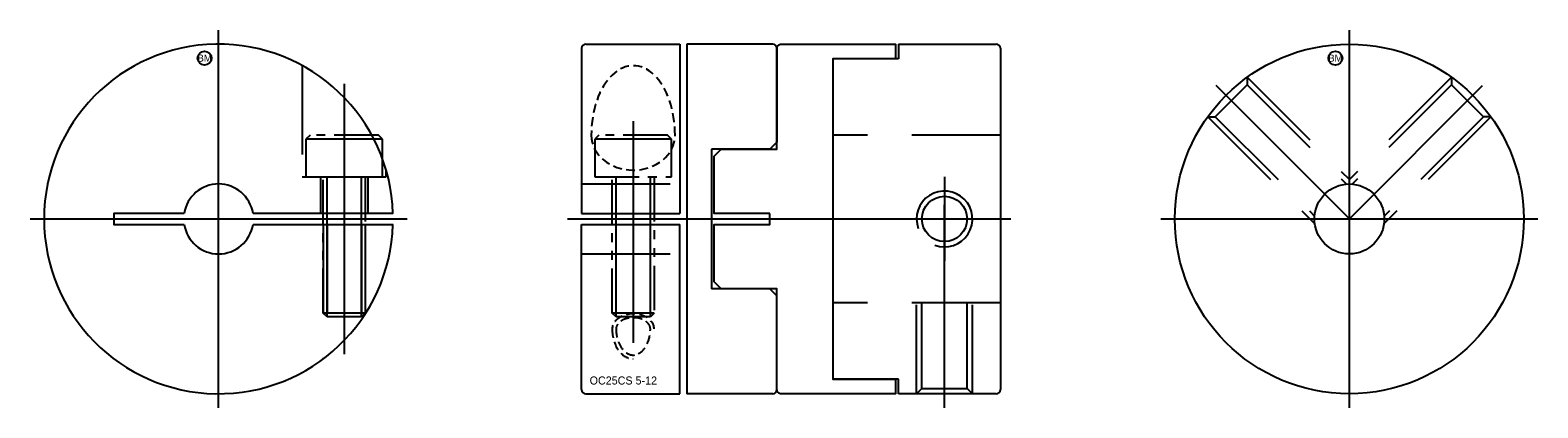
# Model space of a CAD drawing. Extents: x -49 to 59, y 17 to 44.
import ezdxf
from ezdxf.enums import TextEntityAlignment as Align

# ---------------------------------------------------------------- set-up
doc = ezdxf.new("R2010")
doc.units = 0
doc.header["$MEASUREMENT"] = 0
for name, pattern in [('CENTER', [50.8, 31.75, -6.35, 6.35, -6.35]), ('HIDDEN', [9.525, 6.35, -3.175]), ('PHANTOM', [63.5, 31.75, -6.35, 6.35, -6.35, 6.35, -6.35])]:
    doc.linetypes.add(name, pattern=pattern)
doc.layers.get('0').update_dxf_attribs({"linetype": 'CONTINUOUS'})
for name, color, linetype in [('BOM', 6, 'CONTINUOUS'), ('CENTER', 1, 'CENTER'), ('HIDDEN', 2, 'HIDDEN'), ('PHANTOM', 6, 'PHANTOM'), ('THIN', 3, 'CONTINUOUS')]:
    doc.layers.add(name, color=color, linetype=linetype)

# ---------------------------------------------------------------- blocks, each defined once
blk = doc.blocks.new('MCLBM2')
blk.add_circle((0, 0), 0.5)
blk.add_text('BM', height=0.5).set_placement((0, 0), align=Align.MIDDLE)
at = {"flags": 1}
for tag, p in [('NAME', (0, -1)), ('ENAME', (0, -2)), ('SPEC', (0, -3)), ('MATERIAL', (0, -4)), ('QTY', (0, -5)), ('WEIGHT', (0, -6)), ('PRICE', (0, -7)), ('REMARK', (0, -8)), ('USER1', (0, -9)), ('USER2', (0, -10)), ('USER3', (0, -11)), ('USER4', (0, -12)), ('USER5', (0, -13)), ('USER6', (0, -14))]:
    blk.add_attdef(tag, p, '', height=0.5, dxfattribs=at)

msp = doc.modelspace()

# ---------------------------------------------------------------- linework, layer by layer
for p, q in [((-9.88, 42.61), (-9.88, 30.81)), ((-9.58, 42.91), (-2.83, 42.91)), ((-2.83, 42.91), (-2.83, 30.81)), ((-2.33, 42.91), (-2.33, 17.91)), ((3.82, 42.91), (-2.33, 42.91)), ((4.12, 42.61), (4.12, 35.91)), ((12.82, 42.91), (12.82, 41.86)), ((12.82, 42.91), (19.82, 42.91)), ((20.12, 42.61), (20.12, 18.21)), ((12.82, 41.86), (8.12, 41.86)), ((8.12, 41.86), (8.12, 18.95)), ((4.12, 35.91), (3.62, 35.41)), ((3.62, 35.41), (-0.58, 35.41)), ((-0.58, 35.41), (-0.58, 25.41)), ((-23.38, 30.81), (-33.41, 30.81)), ((-9.88, 30.81), (-2.83, 30.81)), ((-33.41, 30.01), (-23.38, 30.01)), ((-9.88, 30.01), (-2.83, 30.01)), ((-9.88, 18.21), (-9.88, 30.01)), ((-2.83, 17.91), (-2.83, 30.01)), ((3.62, 25.41), (-0.58, 25.41)), ((4.12, 24.91), (3.62, 25.41)), ((4.12, 18.21), (4.12, 24.91)), ((12.82, 18.95), (8.12, 18.95)), ((12.82, 17.91), (12.82, 18.95)), ((-9.58, 17.91), (-2.83, 17.91)), ((3.82, 17.91), (-2.33, 17.91)), ((19.82, 17.91), (12.82, 17.91))]:
    msp.add_line(p, q)
msp.add_lwpolyline([(3.62, 30.81), (-0.38, 30.81), (-0.38, 34.91), (0.12, 35.41), (4.12, 35.41), (4.12, 42.61, -0.414214), (4.42, 42.91), (12.62, 42.91), (12.62, 41.86), (8.12, 41.86), (8.12, 18.95), (12.62, 18.95), (12.62, 17.91), (4.42, 17.91, -0.414214), (4.12, 18.21), (4.12, 25.41), (0.12, 25.41), (-0.38, 25.91), (-0.38, 30.01), (3.62, 30.01)], format="xyb", close=True)
msp.add_lwpolyline([(-38.34, 30.81), (-43.38, 30.81), (-43.38, 30.01), (-38.34, 30.01)])
for centre, radius in [((45.12, 30.41), 12.5), ((45.12, 30.41), 2.5), ((16.12, 30.41), 1.62)]:
    msp.add_circle(centre, radius)
for centre, radius, start, end in [((-35.88, 30.41), 12.5, 1.8338, 358.1662), ((-9.58, 42.61), 0.3, 90, 180), ((3.82, 42.61), 0.3, 0, 90), ((19.82, 42.61), 0.3, 0, 90), ((-35.88, 30.41), 2.5, 9.2069, 170.7931), ((-35.88, 30.41), 2.5, 189.2069, 350.7931), ((-9.58, 18.21), 0.3, 180, 270), ((3.82, 18.21), 0.3, 270, 0), ((19.82, 18.21), 0.3, 270, 0)]:
    msp.add_arc(centre, radius, start, end)
at = {"layer": 'CENTER'}
for p, q in [((-35.88, 16.91), (-35.88, 43.91)), ((45.12, 16.91), (45.12, 43.91)), ((-26.88, 40.08), (-26.88, 20.73)), ((45.12, 30.41), (35.58, 39.95)), ((-6.18, 37.39), (-6.18, 21.55)), ((-49.38, 30.41), (-22.38, 30.41)), ((-10.88, 30.41), (21.12, 30.41)), ((31.62, 30.41), (58.62, 30.41))]:
    msp.add_line(p, q, dxfattribs=at)
at = {"layer": 'CENTER', "extrusion": (1.22461e-16, -2.99932e-32, -1)}
msp.add_line((45.12, 30.41), (54.67, 39.95), dxfattribs=at)
at = {"layer": 'CENTER', "extrusion": (-2.99932e-32, -1.22461e-16, -1)}
for p, q in [((16.12, 33.41), (16.12, 27.41)), ((16.12, 16.91), (16.12, 31.41)), ((13.12, 30.41), (19.12, 30.41))]:
    msp.add_line(p, q, dxfattribs=at)
at = {"layer": 'HIDDEN'}
for p, q in [((35.52, 37.72), (37.81, 40.01)), ((37.81, 40.55), (45.12, 33.23)), ((37.81, 40.55), (37.81, 40.01)), ((37.81, 40.01), (44.92, 32.9)), ((34.98, 37.72), (42.65, 30.05)), ((34.98, 37.72), (35.52, 37.72)), ((35.52, 37.72), (42.63, 30.61)), ((20.12, 36.41), (8.12, 36.41)), ((-28.58, 33.41), (-28.58, 30.81)), ((-25.18, 33.41), (-25.18, 30.81)), ((-9.88, 32.91), (-0.58, 32.91)), ((-28.38, 30.01), (-28.38, 20.41)), ((-28.11, 30.01), (-28.11, 20.61)), ((-25.65, 30.01), (-25.65, 23.22)), ((-25.38, 30.01), (-25.38, 23.62)), ((-9.88, 27.91), (-0.58, 27.91)), ((20.12, 24.41), (8.12, 24.41))]:
    msp.add_line(p, q, dxfattribs=at)
at = {"layer": 'HIDDEN', "extrusion": (1.22461e-16, -2.99932e-32, -1)}
for p, q in [((52.43, 40.55), (45.12, 33.23)), ((52.43, 40.01), (45.32, 32.9)), ((52.43, 40.55), (52.43, 40.01)), ((54.73, 37.72), (52.43, 40.01)), ((55.26, 37.72), (47.6, 30.05)), ((54.73, 37.72), (47.62, 30.61)), ((55.26, 37.72), (54.73, 37.72))]:
    msp.add_line(p, q, dxfattribs=at)
at = {"layer": 'HIDDEN', "extrusion": (-2.99932e-32, -1.22461e-16, -1)}
for p, q in [((14.12, 17.91), (14.12, 24.41)), ((14.5, 18.28), (14.5, 24.41)), ((17.74, 18.28), (17.74, 24.41)), ((18.12, 17.91), (18.12, 24.41)), ((14.12, 17.91), (14.5, 18.28)), ((14.5, 18.28), (17.74, 18.28)), ((18.12, 17.91), (17.74, 18.28))]:
    msp.add_line(p, q, dxfattribs=at)
at = {"layer": 'HIDDEN'}
msp.add_lwpolyline([(-29.88, 41.37), (-29.88, 33.41), (-23.88, 33.41), (-23.88, 33.91)], dxfattribs=at)
at = {"layer": 'HIDDEN', "ltscale": 0.1}
for centre, major_axis, ratio, start_param, end_param in [((-6.18, 36.39), (0, 4.98), 0.602744, 4.712389, 7.853982), ((-6.18, 36.39), (3, 0), 0.82954, 3.141593, 6.283185), ((-6.18, 22.55), (1.5, 0), 0.715038, 0, 3.141593), ((-6.18, 22.55), (0, 2.15), 0.699264, 1.570796, 3.141593)]:
    msp.add_ellipse(centre, major_axis=major_axis, ratio=ratio, start_param=start_param, end_param=end_param, dxfattribs=at)
for points, knots in [([(-4.95, 22.55), (-4.95, 22.67), (-4.99, 22.78), (-5.16, 23.01), (-5.3, 23.12), (-5.65, 23.29), (-5.86, 23.34), (-6.29, 23.36), (-6.51, 23.33), (-6.9, 23.21), (-7.06, 23.12), (-7.3, 22.9), (-7.37, 22.78), (-7.4, 22.62), (-7.41, 22.59), (-7.41, 22.55)], [0, 0, 0, 0, 0.497201, 0.497201, 0.994403, 0.994403, 1.491604, 1.491604, 1.988806, 1.988806, 2.486007, 2.486007, 2.983209, 2.983209, 3.141593, 3.141593, 3.141593, 3.141593]), ([(-7.41, 22.55), (-7.41, 22.34), (-7.38, 22.13), (-7.26, 21.62), (-7.14, 21.35), (-6.82, 20.93), (-6.63, 20.79), (-6.26, 20.66), (-6.07, 20.66), (-5.69, 20.81), (-5.51, 20.95), (-5.2, 21.39), (-5.07, 21.67), (-4.97, 22.17), (-4.95, 22.36), (-4.95, 22.55)], [1.570796, 1.570796, 1.570796, 1.570796, 1.892334, 1.892334, 2.397123, 2.397123, 2.901912, 2.901912, 3.406701, 3.406701, 3.911489, 3.911489, 4.416278, 4.416278, 4.712389, 4.712389, 4.712389, 4.712389])]:
    msp.add_open_spline(points, degree=3, knots=knots, dxfattribs=at)
at = {"layer": 'PHANTOM'}
for p, q in [((-24.13, 36.11), (-29.63, 36.11)), ((-3.43, 36.11), (-8.93, 36.11)), ((-28.11, 23.41), (-28.11, 33.41)), ((-25.65, 23.41), (-25.65, 33.41)), ((-7.41, 23.41), (-7.41, 33.41)), ((-4.95, 23.41), (-4.95, 33.41)), ((-25.38, 23.68), (-28.38, 23.68)), ((-4.68, 23.68), (-7.68, 23.68))]:
    msp.add_line(p, q, dxfattribs=at)
at = {"layer": 'PHANTOM', "ltscale": 0.1}
for points in [[(-24.13, 33.41), (-24.13, 36.11), (-24.43, 36.41), (-29.33, 36.41), (-29.63, 36.11), (-29.63, 33.41)], [(-3.43, 33.41), (-3.43, 36.11), (-3.73, 36.41), (-8.63, 36.41), (-8.93, 36.11), (-8.93, 33.41)]]:
    msp.add_lwpolyline(points, close=True, dxfattribs=at)
for points in [[(-25.38, 33.41), (-25.38, 23.68), (-25.65, 23.41), (-28.11, 23.41), (-28.38, 23.68), (-28.38, 33.41)], [(-4.68, 33.41), (-4.68, 23.68), (-4.95, 23.41), (-7.41, 23.41), (-7.68, 23.68), (-7.68, 33.41)]]:
    msp.add_lwpolyline(points, dxfattribs=at)
at = {"layer": 'THIN'}
msp.add_arc((16.12, 30.41), 2, 250, 200, dxfattribs=at)

# ---------------------------------------------------------------- block references
at = {"layer": 'BOM'}
for p in [(-36.88, 41.91), (44.12, 41.91)]:
    msp.add_blockref('MCLBM2', p, dxfattribs=at)

# ---------------------------------------------------------------- texts
msp.add_text('OC25CS 5-12', height=0.575).set_placement((-9.3, 18.57))

doc.saveas('drawing.dxf')
